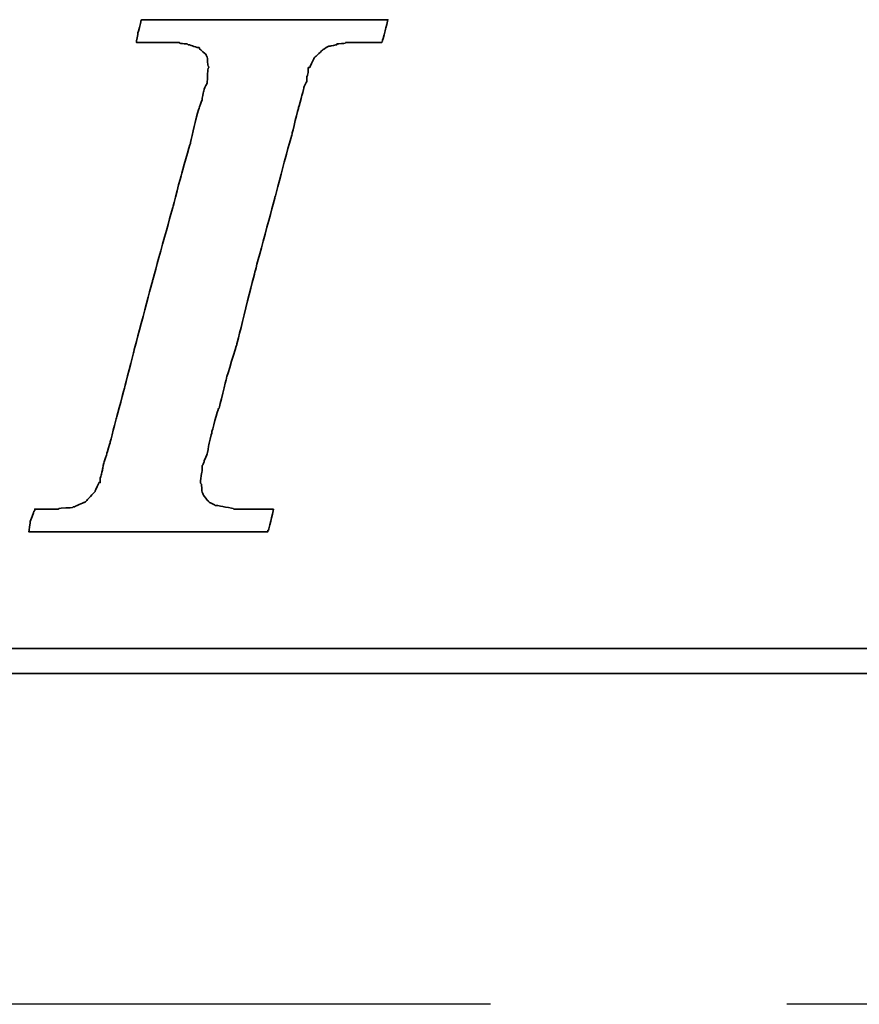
# Model space of a CAD drawing. Extents: x 732 to 1390, y 50 to 540.
# Tile 29 of 40: x 1270.53 to 1277.62, y 179.78 to 188.08. Entities that reach past the tile are written whole.
import ezdxf

# ---------------------------------------------------------------- set-up
doc = ezdxf.new("R2010")
doc.units = 0
doc.header["$MEASUREMENT"] = 0
doc.linetypes.add('CENTER', pattern=[2, 1.25, -0.25, 0.25, -0.25])
for name, color, linetype in [('CEN', 1, 'CENTER'), ('DIM', 4, 'CONTINUOUS'), ('layer 1', 7, 'CONTINUOUS')]:
    doc.layers.add(name, color=color, linetype=linetype)

# ---------------------------------------------------------------- blocks, each defined once
blk = doc.blocks.new('TBI MOTION logo(完整正式版)')
at = {"layer": 'layer 1', "color": 22, "lineweight": 35}
for points, knots in [([(-40.59125, -7.94375), (-40.59125, -7.94375), (-40.97375, -7.94375), (-40.97375, -7.94375), (-40.97375, -7.94375), (-40.97375, -7.94375), (-41.38125, -7.94375), (-41.38125, -7.94375), (-41.38125, -7.94375), (-41.38125, -7.94375), (-41.54875, -7.94375), (-41.54875, -7.94375), (-41.54875, -7.94375), (-41.54875, -7.94375), (-41.59875, -7.94375), (-41.59875, -7.94375), (-41.59875, -7.94375), (-41.59875, -7.94375), (-41.88375, -7.94375), (-41.88375, -7.94375), (-41.88375, -7.94375), (-41.88375, -7.94375), (-41.90875, -7.91875), (-41.90875, -7.91875), (-41.90875, -7.91875), (-41.90875, -7.91875), (-42.19875, -7.87125), (-42.19875, -7.87125), (-42.19875, -7.87125), (-42.19875, -7.87125), (-42.43875, -7.82375), (-42.43875, -7.82375), (-42.43875, -7.82375), (-42.43875, -7.82375), (-42.45875, -7.82375), (-42.45875, -7.82375), (-42.45875, -7.82375), (-42.45875, -7.82375), (-42.48625, -7.82375), (-42.48625, -7.82375), (-42.48625, -7.82375), (-42.48625, -7.82375), (-42.67625, -7.72375), (-42.67625, -7.72375), (-42.67625, -7.72375), (-42.67625, -7.72375), (-42.70125, -7.70375), (-42.70125, -7.70375), (-42.70125, -7.70375), (-42.70125, -7.70375), (-42.72375, -7.67875), (-42.72375, -7.67875), (-42.72375, -7.67875), (-42.72375, -7.67875), (-42.86875, -7.48875), (-42.86875, -7.48875), (-42.86875, -7.48875), (-42.86875, -7.48875), (-42.89375, -7.43875), (-42.89375, -7.43875), (-42.89375, -7.43875), (-42.89375, -7.43875), (-42.91875, -7.38875), (-42.91875, -7.38875), (-42.91875, -7.38875), (-42.91875, -7.38875), (-42.93875, -7.12875), (-42.93875, -7.12875), (-42.93875, -7.12875), (-42.93875, -7.12875), (-42.96375, -7.10375), (-42.96375, -7.10375), (-42.96375, -7.10375), (-42.96375, -7.10375), (-42.96375, -7.05375), (-42.96375, -7.05375), (-42.96375, -7.05375), (-42.96375, -7.05375), (-42.96375, -7.00875), (-42.96375, -7.00875), (-42.96375, -7.00875), (-42.96375, -7.00875), (-42.91875, -6.69625), (-42.91875, -6.69625), (-42.91875, -6.69625), (-42.91875, -6.69625), (-42.91875, -6.62375), (-42.91875, -6.62375), (-42.91875, -6.62375), (-42.91875, -6.62375), (-42.91875, -6.59625), (-42.91875, -6.59625), (-42.91875, -6.59625), (-42.91875, -6.59625), (-42.91875, -6.57375), (-42.91875, -6.57375), (-42.91875, -6.57375), (-42.91875, -6.57375), (-42.91875, -6.52875), (-42.91875, -6.52875), (-42.91875, -6.52875), (-42.91875, -6.52875), (-42.89375, -6.50375), (-42.89375, -6.50375), (-42.89375, -6.50375), (-42.89375, -6.50375), (-42.84375, -6.38375), (-42.84375, -6.38375), (-42.84375, -6.38375), (-42.84375, -6.38375), (-42.84375, -6.35875), (-42.84375, -6.35875), (-42.84375, -6.35875), (-42.84375, -6.35875), (-42.74625, -6.14375), (-42.74625, -6.14375), (-42.74625, -6.14375), (-42.74625, -6.14375), (-42.70125, -5.85375), (-42.70125, -5.85375), (-42.70125, -5.85375), (-42.70125, -5.85375), (-42.60375, -5.47125), (-42.60375, -5.47125), (-42.60375, -5.47125), (-42.60375, -5.47125), (-42.60375, -5.44875), (-42.60375, -5.44875), (-42.60375, -5.44875), (-42.60375, -5.44875), (-42.38875, -4.67875), (-42.38875, -4.67875), (-42.38875, -4.67875), (-42.38875, -4.67875), (-42.36375, -4.65375), (-42.36375, -4.65375), (-42.36375, -4.65375), (-42.36375, -4.65375), (-42.12375, -3.69625), (-42.12375, -3.69625), (-42.12375, -3.69625), (-42.12375, -3.69625), (-42.12375, -3.67374), (-42.12375, -3.67374), (-42.12375, -3.67374), (-42.12375, -3.67374), (-41.78875, -2.59374), (-41.78875, -2.59374), (-41.78875, -2.59374), (-41.78875, -2.59374), (-41.18875, -0.19375), (-41.18875, -0.19375), (-41.18875, -0.19375), (-41.18875, -0.19375), (-40.54375, 2.20624), (-40.54375, 2.20624), (-40.54375, 2.20624), (-40.54375, 2.20624), (-40.25375, 3.30875), (-40.25375, 3.30875), (-40.25375, 3.30875), (-40.25375, 3.30875), (-39.98875, 4.27125), (-39.98875, 4.27125), (-39.98875, 4.27125), (-39.98875, 4.27125), (-39.77375, 5.13125), (-39.77375, 5.13125), (-39.77375, 5.13125), (-39.77375, 5.13125), (-39.67875, 5.47125), (-39.67875, 5.47125), (-39.67875, 5.47125), (-39.67875, 5.47125), (-39.60375, 5.75625), (-39.60375, 5.75625), (-39.60375, 5.75625), (-39.60375, 5.75625), (-39.60375, 5.78125), (-39.60375, 5.78125), (-39.60375, 5.78125), (-39.60375, 5.78125), (-39.50875, 5.97125), (-39.50875, 5.97125), (-39.50875, 5.97125), (-39.50875, 5.97125), (-39.50875, 6.13875), (-39.50875, 6.13875), (-39.50875, 6.13875), (-39.50875, 6.13875), (-39.48625, 6.16625), (-39.48625, 6.16625), (-39.48625, 6.16625), (-39.48625, 6.16625), (-39.46125, 6.28625), (-39.46125, 6.28625), (-39.46125, 6.28625), (-39.46125, 6.28625), (-39.46125, 6.42625), (-39.46125, 6.42625), (-39.46125, 6.42625), (-39.46125, 6.42625), (-39.41375, 6.42625), (-39.41375, 6.42625), (-39.41375, 6.42625), (-39.41375, 6.42625), (-39.29375, 6.69125), (-39.29375, 6.69125), (-39.29375, 6.69125), (-39.29375, 6.69125), (-39.26875, 6.74125), (-39.26875, 6.74125), (-39.26875, 6.74125), (-39.26875, 6.74125), (-39.24375, 6.76625), (-39.24375, 6.76625), (-39.24375, 6.76625), (-39.24375, 6.76625), (-38.98375, 7.00624), (-38.98375, 7.00624), (-38.98375, 7.00624), (-38.98375, 7.00624), (-38.95625, 7.02624), (-38.95625, 7.02624), (-38.95625, 7.02624), (-38.95625, 7.02624), (-38.78875, 7.12624), (-38.78875, 7.12624), (-38.78875, 7.12624), (-38.78875, 7.12624), (-38.76375, 7.12624), (-38.76375, 7.12624), (-38.76375, 7.12624), (-38.76375, 7.12624), (-38.74375, 7.12624), (-38.74375, 7.12624), (-38.74375, 7.12624), (-38.74375, 7.12624), (-38.52875, 7.17125), (-38.52875, 7.17125), (-38.52875, 7.17125), (-38.52875, 7.17125), (-38.52875, 7.19624), (-38.52875, 7.19624), (-38.52875, 7.19624), (-38.52875, 7.19624), (-38.50375, 7.19624), (-38.50375, 7.19624), (-38.50375, 7.19624), (-38.50375, 7.19624), (-38.26125, 7.21875), (-38.26125, 7.21875), (-38.26125, 7.21875), (-38.26125, 7.21875), (-38.23875, 7.24624), (-38.23875, 7.24624), (-38.23875, 7.24624), (-38.23875, 7.24624), (-38.21625, 7.24624), (-38.21625, 7.24624), (-38.21625, 7.24624), (-38.21625, 7.24624), (-38.18875, 7.24624), (-38.18875, 7.24624), (-38.18875, 7.24624), (-38.18875, 7.24624), (-37.90375, 7.24624), (-37.90375, 7.24624), (-37.90375, 7.24624), (-37.90375, 7.24624), (-37.85375, 7.24624), (-37.85375, 7.24624), (-37.85375, 7.24624), (-37.85375, 7.24624), (-37.75875, 7.24624), (-37.75875, 7.24624), (-37.75875, 7.24624), (-37.75875, 7.24624), (-37.42375, 7.24624), (-37.42375, 7.24624), (-37.42375, 7.24624), (-37.42375, 7.24624), (-37.08875, 7.24624), (-37.08875, 7.24624), (-37.08875, 7.24624), (-37.08875, 7.24624), (-37.06375, 7.24624), (-37.06375, 7.24624), (-37.06375, 7.24624), (-37.06375, 7.24624), (-37.06375, 7.26624), (-37.06375, 7.26624), (-37.06375, 7.26624), (-37.06375, 7.26624), (-37.03875, 7.29125), (-37.03875, 7.29125), (-37.03875, 7.29125), (-37.03875, 7.29125), (-37.03875, 7.31625), (-37.03875, 7.31625), (-37.03875, 7.31625), (-37.03875, 7.31625), (-36.94125, 7.67625), (-36.94125, 7.67625), (-36.94125, 7.67625), (-36.94125, 7.67625), (-36.86875, 7.98625), (-36.86875, 7.98625), (-36.86875, 7.98625), (-36.86875, 7.98625), (-36.98875, 7.98625), (-36.98875, 7.98625), (-36.98875, 7.98625), (-36.98875, 7.98625), (-37.42375, 7.98625), (-37.42375, 7.98625), (-37.42375, 7.98625), (-37.42375, 7.98625), (-37.94875, 7.98625), (-37.94875, 7.98625), (-37.94875, 7.98625), (-37.94875, 7.98625), (-38.57375, 7.98625), (-38.57375, 7.98625), (-38.57375, 7.98625), (-38.57375, 7.98625), (-39.29375, 7.98625), (-39.29375, 7.98625), (-39.29375, 7.98625), (-39.29375, 7.98625), (-40.82875, 7.98625), (-40.82875, 7.98625), (-40.82875, 7.98625), (-40.82875, 7.98625), (-42.36375, 7.98625), (-42.36375, 7.98625), (-42.36375, 7.98625), (-42.36375, 7.98625), (-43.08375, 7.98625), (-43.08375, 7.98625), (-43.08375, 7.98625), (-43.08375, 7.98625), (-43.70875, 7.98625), (-43.70875, 7.98625), (-43.70875, 7.98625), (-43.70875, 7.98625), (-44.23375, 7.98625), (-44.23375, 7.98625), (-44.23375, 7.98625), (-44.23375, 7.98625), (-44.66875, 7.98625), (-44.66875, 7.98625), (-44.66875, 7.98625), (-44.66875, 7.98625), (-44.88375, 7.98625), (-44.88375, 7.98625), (-44.88375, 7.98625), (-44.88375, 7.98625), (-44.90875, 7.94125), (-44.90875, 7.94125), (-44.90875, 7.94125), (-44.90875, 7.94125), (-44.90875, 7.91625), (-44.90875, 7.91625), (-44.90875, 7.91625), (-44.90875, 7.91625), (-45.00375, 7.55625), (-45.00375, 7.55625), (-45.00375, 7.55625), (-45.00375, 7.55625), (-45.05375, 7.24624), (-45.05375, 7.24624), (-45.05375, 7.24624), (-45.05375, 7.24624), (-44.61875, 7.24624), (-44.61875, 7.24624), (-44.61875, 7.24624), (-44.61875, 7.24624), (-44.11375, 7.24624), (-44.11375, 7.24624), (-44.11375, 7.24624), (-44.11375, 7.24624), (-43.99375, 7.24624), (-43.99375, 7.24624), (-43.99375, 7.24624), (-43.99375, 7.24624), (-43.94625, 7.24624), (-43.94625, 7.24624), (-43.94625, 7.24624), (-43.94625, 7.24624), (-43.92374, 7.24624), (-43.92374, 7.24624), (-43.92374, 7.24624), (-43.92374, 7.24624), (-43.65875, 7.24624), (-43.65875, 7.24624), (-43.65875, 7.24624), (-43.65875, 7.24624), (-43.63875, 7.21875), (-43.63875, 7.21875), (-43.63875, 7.21875), (-43.63875, 7.21875), (-43.46875, 7.19624), (-43.46875, 7.19624), (-43.46875, 7.19624), (-43.46875, 7.19624), (-43.39875, 7.19624), (-43.39875, 7.19624), (-43.39875, 7.19624), (-43.39875, 7.19624), (-43.37125, 7.17125), (-43.37125, 7.17125), (-43.37125, 7.17125), (-43.37125, 7.17125), (-43.34875, 7.17125), (-43.34875, 7.17125), (-43.34875, 7.17125), (-43.34875, 7.17125), (-43.20375, 7.12624), (-43.20375, 7.12624), (-43.20375, 7.12624), (-43.20375, 7.12624), (-43.05875, 7.07624), (-43.05875, 7.07624), (-43.05875, 7.07624), (-43.05875, 7.07624), (-43.01375, 7.07624), (-43.01375, 7.07624), (-43.01375, 7.07624), (-43.01375, 7.07624), (-42.98875, 7.02624), (-42.98875, 7.02624), (-42.98875, 7.02624), (-42.98875, 7.02624), (-42.79875, 6.86125), (-42.79875, 6.86125), (-42.79875, 6.86125), (-42.79875, 6.86125), (-42.77375, 6.81125), (-42.77375, 6.81125), (-42.77375, 6.81125), (-42.77375, 6.81125), (-42.74625, 6.76625), (-42.74625, 6.76625), (-42.74625, 6.76625), (-42.74625, 6.76625), (-42.72375, 6.47625), (-42.72375, 6.47625), (-42.72375, 6.47625), (-42.72375, 6.47625), (-42.70125, 6.45124), (-42.70125, 6.45124), (-42.70125, 6.45124), (-42.70125, 6.45124), (-42.70125, 6.42625), (-42.70125, 6.42625), (-42.70125, 6.42625), (-42.70125, 6.42625), (-42.72375, 6.40625), (-42.72375, 6.40625), (-42.72375, 6.40625), (-42.72375, 6.40625), (-42.74625, 5.97125), (-42.74625, 5.97125), (-42.74625, 5.97125), (-42.74625, 5.97125), (-42.74625, 5.94625), (-42.74625, 5.94625), (-42.74625, 5.94625), (-42.74625, 5.94625), (-42.74625, 5.92625), (-42.74625, 5.92625), (-42.74625, 5.92625), (-42.74625, 5.92625), (-42.77375, 5.87625), (-42.77375, 5.87625), (-42.77375, 5.87625), (-42.77375, 5.87625), (-42.81875, 5.80625), (-42.81875, 5.80625), (-42.81875, 5.80625), (-42.81875, 5.80625), (-42.86875, 5.63625), (-42.86875, 5.63625), (-42.86875, 5.63625), (-42.86875, 5.63625), (-42.91875, 5.39625), (-42.91875, 5.39625), (-42.91875, 5.39625), (-42.91875, 5.39625), (-42.91875, 5.37124), (-42.91875, 5.37124), (-42.91875, 5.37124), (-42.91875, 5.37124), (-43.01375, 5.10874), (-43.01375, 5.10874), (-43.01375, 5.10874), (-43.01375, 5.10874), (-43.10875, 4.77124), (-43.10875, 4.77124), (-43.10875, 4.77124), (-43.10875, 4.77124), (-43.29875, 3.95625), (-43.29875, 3.95625), (-43.29875, 3.95625), (-43.29875, 3.95625), (-43.58875, 2.95125), (-43.58875, 2.95125), (-43.58875, 2.95125), (-43.58875, 2.95125), (-43.87375, 1.87125), (-43.87375, 1.87125), (-43.87375, 1.87125), (-43.87375, 1.87125), (-44.52625, -0.50374), (-44.52625, -0.50374), (-44.52625, -0.50374), (-44.52625, -0.50374), (-45.14875, -2.85375), (-45.14875, -2.85375), (-45.14875, -2.85375), (-45.14875, -2.85375), (-45.43375, -3.95875), (-45.43375, -3.95875), (-45.43375, -3.95875), (-45.43375, -3.95875), (-45.69875, -4.96875), (-45.69875, -4.96875), (-45.69875, -4.96875), (-45.69875, -4.96875), (-45.91375, -5.78375), (-45.91375, -5.78375), (-45.91375, -5.78375), (-45.91375, -5.78375), (-46.01375, -6.11875), (-46.01375, -6.11875), (-46.01375, -6.11875), (-46.01375, -6.11875), (-46.01375, -6.14375), (-46.01375, -6.14375), (-46.01375, -6.14375), (-46.01375, -6.14375), (-46.10875, -6.40875), (-46.10875, -6.40875), (-46.10875, -6.40875), (-46.10875, -6.40875), (-46.15375, -6.64875), (-46.15375, -6.64875), (-46.15375, -6.64875), (-46.15375, -6.64875), (-46.20375, -6.83875), (-46.20375, -6.83875), (-46.20375, -6.83875), (-46.20375, -6.83875), (-46.22875, -6.93375), (-46.22875, -6.93375), (-46.22875, -6.93375), (-46.22875, -6.93375), (-46.22875, -7.07875), (-46.22875, -7.07875), (-46.22875, -7.07875), (-46.22875, -7.07875), (-46.27375, -7.07875), (-46.27375, -7.07875), (-46.27375, -7.07875), (-46.27375, -7.07875), (-46.39375, -7.34375), (-46.39375, -7.34375), (-46.39375, -7.34375), (-46.39375, -7.34375), (-46.39375, -7.36875), (-46.39375, -7.36875), (-46.39375, -7.36875), (-46.39375, -7.36875), (-46.42125, -7.38875), (-46.42125, -7.38875), (-46.42125, -7.38875), (-46.42125, -7.38875), (-46.68375, -7.67875), (-46.68375, -7.67875), (-46.68375, -7.67875), (-46.68375, -7.67875), (-46.70875, -7.70375), (-46.70875, -7.70375), (-46.70875, -7.70375), (-46.70875, -7.70375), (-46.75375, -7.72375), (-46.75375, -7.72375), (-46.75375, -7.72375), (-46.75375, -7.72375), (-47.08875, -7.87125), (-47.08875, -7.87125), (-47.08875, -7.87125), (-47.08875, -7.87125), (-47.11625, -7.87125), (-47.11625, -7.87125), (-47.11625, -7.87125), (-47.11625, -7.87125), (-47.13875, -7.89375), (-47.13875, -7.89375), (-47.13875, -7.89375), (-47.13875, -7.89375), (-47.56875, -7.91875), (-47.56875, -7.91875), (-47.56875, -7.91875), (-47.56875, -7.91875), (-47.59625, -7.94375), (-47.59625, -7.94375), (-47.59625, -7.94375), (-47.59625, -7.94375), (-47.64375, -7.94375), (-47.64375, -7.94375), (-47.64375, -7.94375), (-47.64375, -7.94375), (-47.73625, -7.94375), (-47.73625, -7.94375), (-47.73625, -7.94375), (-47.73625, -7.94375), (-48.07375, -7.94375), (-48.07375, -7.94375), (-48.07375, -7.94375), (-48.07375, -7.94375), (-48.36125, -7.94375), (-48.36125, -7.94375), (-48.36125, -7.94375), (-48.36125, -7.94375), (-48.36125, -7.96625), (-48.36125, -7.96625), (-48.36125, -7.96625), (-48.36125, -7.96625), (-48.36125, -7.99125), (-48.36125, -7.99125), (-48.36125, -7.99125), (-48.36125, -7.99125), (-48.38875, -8.01375), (-48.38875, -8.01375), (-48.38875, -8.01375), (-48.38875, -8.01375), (-48.50875, -8.34875), (-48.50875, -8.34875), (-48.50875, -8.34875), (-48.50875, -8.34875), (-48.55375, -8.68625), (-48.55375, -8.68625), (-48.55375, -8.68625), (-48.55375, -8.68625), (-48.45875, -8.68625), (-48.45875, -8.68625), (-48.45875, -8.68625), (-48.45875, -8.68625), (-48.07375, -8.68625), (-48.07375, -8.68625), (-48.07375, -8.68625), (-48.07375, -8.68625), (-47.52375, -8.68625), (-47.52375, -8.68625), (-47.52375, -8.68625), (-47.52375, -8.68625), (-46.92375, -8.68625), (-46.92375, -8.68625), (-46.92375, -8.68625), (-46.92375, -8.68625), (-46.25375, -8.68625), (-46.25375, -8.68625), (-46.25375, -8.68625), (-46.25375, -8.68625), (-46.20375, -8.68625), (-46.20375, -8.68625), (-46.20375, -8.68625), (-46.20375, -8.68625), (-44.71375, -8.68625), (-44.71375, -8.68625), (-44.71375, -8.68625), (-44.71375, -8.68625), (-43.22875, -8.68625), (-43.22875, -8.68625), (-43.22875, -8.68625), (-43.22875, -8.68625), (-42.55875, -8.68625), (-42.55875, -8.68625), (-42.55875, -8.68625), (-42.55875, -8.68625), (-42.50875, -8.68625), (-42.50875, -8.68625), (-42.50875, -8.68625), (-42.50875, -8.68625), (-41.93375, -8.68625), (-41.93375, -8.68625), (-41.93375, -8.68625), (-41.93375, -8.68625), (-41.38125, -8.68625), (-41.38125, -8.68625), (-41.38125, -8.68625), (-41.38125, -8.68625), (-40.97375, -8.68625), (-40.97375, -8.68625), (-40.97375, -8.68625), (-40.97375, -8.68625), (-40.78125, -8.68625), (-40.78125, -8.68625), (-40.78125, -8.68625), (-40.78125, -8.68625), (-40.78125, -8.63875), (-40.78125, -8.63875), (-40.78125, -8.63875), (-40.78125, -8.63875), (-40.75875, -8.63875), (-40.75875, -8.63875), (-40.75875, -8.63875), (-40.75875, -8.63875), (-40.66375, -8.27875), (-40.66375, -8.27875), (-40.66375, -8.27875), (-40.66375, -8.27875), (-40.59125, -7.94375), (-40.59125, -7.94375)], [0, 0, 0, 0, 0.00558659, 0.00558659, 0.00558659, 0.0055866, 0.01117318, 0.01117318, 0.01117318, 0.01117319, 0.01675978, 0.01675978, 0.01675978, 0.01675979, 0.02234637, 0.02234637, 0.02234637, 0.02234638, 0.02793296, 0.02793296, 0.02793296, 0.02793297, 0.03351955, 0.03351955, 0.03351955, 0.03351956, 0.03910615, 0.03910615, 0.03910615, 0.03910616, 0.04469274, 0.04469274, 0.04469274, 0.04469275, 0.05027933, 0.05027933, 0.05027933, 0.05027934, 0.05586592, 0.05586592, 0.05586592, 0.05586593, 0.06145251, 0.06145251, 0.06145251, 0.06145252, 0.06703911, 0.06703911, 0.06703911, 0.06703912, 0.0726257, 0.0726257, 0.0726257, 0.07262571, 0.07821229, 0.07821229, 0.07821229, 0.0782123, 0.08379888, 0.08379888, 0.08379888, 0.08379889, 0.08938547, 0.08938547, 0.08938547, 0.08938548, 0.09497207, 0.09497207, 0.09497207, 0.09497208, 0.10055866, 0.10055866, 0.10055866, 0.10055867, 0.10614525, 0.10614525, 0.10614525, 0.10614526, 0.11173184, 0.11173184, 0.11173184, 0.11173185, 0.11731844, 0.11731844, 0.11731844, 0.11731845, 0.12290503, 0.12290503, 0.12290503, 0.12290504, 0.12849162, 0.12849162, 0.12849162, 0.12849163, 0.13407821, 0.13407821, 0.13407821, 0.13407822, 0.1396648, 0.1396648, 0.1396648, 0.13966481, 0.1452514, 0.1452514, 0.1452514, 0.14525141, 0.15083799, 0.15083799, 0.15083799, 0.150838, 0.15642458, 0.15642458, 0.15642458, 0.15642459, 0.16201117, 0.16201117, 0.16201117, 0.16201118, 0.16759777, 0.16759777, 0.16759777, 0.16759778, 0.17318436, 0.17318436, 0.17318436, 0.17318437, 0.17877095, 0.17877095, 0.17877095, 0.17877096, 0.18435754, 0.18435754, 0.18435754, 0.18435755, 0.18994413, 0.18994413, 0.18994413, 0.18994414, 0.19553073, 0.19553073, 0.19553073, 0.19553074, 0.20111732, 0.20111732, 0.20111732, 0.20111733, 0.20670391, 0.20670391, 0.20670391, 0.20670392, 0.2122905, 0.2122905, 0.2122905, 0.21229051, 0.21787709, 0.21787709, 0.21787709, 0.2178771, 0.22346369, 0.22346369, 0.22346369, 0.2234637, 0.22905028, 0.22905028, 0.22905028, 0.22905029, 0.23463687, 0.23463687, 0.23463687, 0.23463688, 0.24022346, 0.24022346, 0.24022346, 0.24022347, 0.24581006, 0.24581006, 0.24581006, 0.24581007, 0.25139665, 0.25139665, 0.25139665, 0.25139666, 0.25698324, 0.25698324, 0.25698324, 0.25698325, 0.26256983, 0.26256983, 0.26256983, 0.26256984, 0.26815642, 0.26815642, 0.26815642, 0.26815643, 0.27374302, 0.27374302, 0.27374302, 0.27374303, 0.27932961, 0.27932961, 0.27932961, 0.27932962, 0.2849162, 0.2849162, 0.2849162, 0.28491621, 0.29050279, 0.29050279, 0.29050279, 0.2905028, 0.29608939, 0.29608939, 0.29608939, 0.2960894, 0.30167598, 0.30167598, 0.30167598, 0.30167599, 0.30726257, 0.30726257, 0.30726257, 0.30726258, 0.31284916, 0.31284916, 0.31284916, 0.31284917, 0.31843575, 0.31843575, 0.31843575, 0.31843576, 0.32402235, 0.32402235, 0.32402235, 0.32402236, 0.32960894, 0.32960894, 0.32960894, 0.32960895, 0.33519553, 0.33519553, 0.33519553, 0.33519554, 0.34078212, 0.34078212, 0.34078212, 0.34078213, 0.34636872, 0.34636872, 0.34636872, 0.34636873, 0.35195531, 0.35195531, 0.35195531, 0.35195532, 0.3575419, 0.3575419, 0.3575419, 0.35754191, 0.36312849, 0.36312849, 0.36312849, 0.3631285, 0.36871508, 0.36871508, 0.36871508, 0.36871509, 0.37430168, 0.37430168, 0.37430168, 0.37430169, 0.37988827, 0.37988827, 0.37988827, 0.37988828, 0.38547486, 0.38547486, 0.38547486, 0.38547487, 0.39106145, 0.39106145, 0.39106145, 0.39106146, 0.39664804, 0.39664804, 0.39664804, 0.39664805, 0.40223464, 0.40223464, 0.40223464, 0.40223465, 0.40782123, 0.40782123, 0.40782123, 0.40782124, 0.41340782, 0.41340782, 0.41340782, 0.41340783, 0.41899441, 0.41899441, 0.41899441, 0.41899442, 0.42458101, 0.42458101, 0.42458101, 0.42458102, 0.4301676, 0.4301676, 0.4301676, 0.43016761, 0.43575419, 0.43575419, 0.43575419, 0.4357542, 0.44134078, 0.44134078, 0.44134078, 0.44134079, 0.44692737, 0.44692737, 0.44692737, 0.44692738, 0.45251397, 0.45251397, 0.45251397, 0.45251398, 0.45810056, 0.45810056, 0.45810056, 0.45810057, 0.46368715, 0.46368715, 0.46368715, 0.46368716, 0.46927374, 0.46927374, 0.46927374, 0.46927375, 0.47486034, 0.47486034, 0.47486034, 0.47486035, 0.48044693, 0.48044693, 0.48044693, 0.48044694, 0.48603352, 0.48603352, 0.48603352, 0.48603353, 0.49162011, 0.49162011, 0.49162011, 0.49162012, 0.4972067, 0.4972067, 0.4972067, 0.49720671, 0.5027933, 0.5027933, 0.5027933, 0.50279331, 0.50837989, 0.50837989, 0.50837989, 0.5083799, 0.51396648, 0.51396648, 0.51396648, 0.51396649, 0.51955307, 0.51955307, 0.51955307, 0.51955308, 0.52513966, 0.52513966, 0.52513966, 0.52513967, 0.53072626, 0.53072626, 0.53072626, 0.53072627, 0.53631285, 0.53631285, 0.53631285, 0.53631286, 0.54189944, 0.54189944, 0.54189944, 0.54189945, 0.54748603, 0.54748603, 0.54748603, 0.54748604, 0.55307263, 0.55307263, 0.55307263, 0.55307264, 0.55865922, 0.55865922, 0.55865922, 0.55865923, 0.56424581, 0.56424581, 0.56424581, 0.56424582, 0.5698324, 0.5698324, 0.5698324, 0.56983241, 0.57541899, 0.57541899, 0.57541899, 0.575419, 0.58100559, 0.58100559, 0.58100559, 0.5810056, 0.58659218, 0.58659218, 0.58659218, 0.58659219, 0.59217877, 0.59217877, 0.59217877, 0.59217878, 0.59776536, 0.59776536, 0.59776536, 0.59776537, 0.60335196, 0.60335196, 0.60335196, 0.60335197, 0.60893855, 0.60893855, 0.60893855, 0.60893856, 0.61452514, 0.61452514, 0.61452514, 0.61452515, 0.62011173, 0.62011173, 0.62011173, 0.62011174, 0.62569832, 0.62569832, 0.62569832, 0.62569833, 0.63128492, 0.63128492, 0.63128492, 0.63128493, 0.63687151, 0.63687151, 0.63687151, 0.63687152, 0.6424581, 0.6424581, 0.6424581, 0.64245811, 0.64804469, 0.64804469, 0.64804469, 0.6480447, 0.65363128, 0.65363128, 0.65363128, 0.65363129, 0.65921788, 0.65921788, 0.65921788, 0.65921789, 0.66480447, 0.66480447, 0.66480447, 0.66480448, 0.67039106, 0.67039106, 0.67039106, 0.67039107, 0.67597765, 0.67597765, 0.67597765, 0.67597766, 0.68156425, 0.68156425, 0.68156425, 0.68156426, 0.68715084, 0.68715084, 0.68715084, 0.68715085, 0.69273743, 0.69273743, 0.69273743, 0.69273744, 0.69832402, 0.69832402, 0.69832402, 0.69832403, 0.70391061, 0.70391061, 0.70391061, 0.70391062, 0.70949721, 0.70949721, 0.70949721, 0.70949722, 0.7150838, 0.7150838, 0.7150838, 0.71508381, 0.72067039, 0.72067039, 0.72067039, 0.7206704, 0.72625698, 0.72625698, 0.72625698, 0.72625699, 0.73184358, 0.73184358, 0.73184358, 0.73184359, 0.73743017, 0.73743017, 0.73743017, 0.73743018, 0.74301676, 0.74301676, 0.74301676, 0.74301677, 0.74860335, 0.74860335, 0.74860335, 0.74860336, 0.75418994, 0.75418994, 0.75418994, 0.75418995, 0.75977654, 0.75977654, 0.75977654, 0.75977655, 0.76536313, 0.76536313, 0.76536313, 0.76536314, 0.77094972, 0.77094972, 0.77094972, 0.77094973, 0.77653631, 0.77653631, 0.77653631, 0.77653632, 0.78212291, 0.78212291, 0.78212291, 0.78212292, 0.7877095, 0.7877095, 0.7877095, 0.78770951, 0.79329609, 0.79329609, 0.79329609, 0.7932961, 0.79888268, 0.79888268, 0.79888268, 0.79888269, 0.80446927, 0.80446927, 0.80446927, 0.80446928, 0.81005587, 0.81005587, 0.81005587, 0.81005588, 0.81564246, 0.81564246, 0.81564246, 0.81564247, 0.82122905, 0.82122905, 0.82122905, 0.82122906, 0.82681564, 0.82681564, 0.82681564, 0.82681565, 0.83240223, 0.83240223, 0.83240223, 0.83240224, 0.83798883, 0.83798883, 0.83798883, 0.83798884, 0.84357542, 0.84357542, 0.84357542, 0.84357543, 0.84916201, 0.84916201, 0.84916201, 0.84916202, 0.8547486, 0.8547486, 0.8547486, 0.85474861, 0.8603352, 0.8603352, 0.8603352, 0.86033521, 0.86592179, 0.86592179, 0.86592179, 0.8659218, 0.87150838, 0.87150838, 0.87150838, 0.87150839, 0.87709497, 0.87709497, 0.87709497, 0.87709498, 0.88268156, 0.88268156, 0.88268156, 0.88268157, 0.88826816, 0.88826816, 0.88826816, 0.88826817, 0.89385475, 0.89385475, 0.89385475, 0.89385476, 0.89944134, 0.89944134, 0.89944134, 0.89944135, 0.90502793, 0.90502793, 0.90502793, 0.90502794, 0.91061453, 0.91061453, 0.91061453, 0.91061454, 0.91620112, 0.91620112, 0.91620112, 0.91620113, 0.92178771, 0.92178771, 0.92178771, 0.92178772, 0.9273743, 0.9273743, 0.9273743, 0.92737431, 0.93296089, 0.93296089, 0.93296089, 0.9329609, 0.93854749, 0.93854749, 0.93854749, 0.9385475, 0.94413408, 0.94413408, 0.94413408, 0.94413409, 0.94972067, 0.94972067, 0.94972067, 0.94972068, 0.95530726, 0.95530726, 0.95530726, 0.95530727, 0.96089385, 0.96089385, 0.96089385, 0.96089386, 0.96648045, 0.96648045, 0.96648045, 0.96648046, 0.97206704, 0.97206704, 0.97206704, 0.97206705, 0.97765363, 0.97765363, 0.97765363, 0.97765364, 0.98324022, 0.98324022, 0.98324022, 0.98324023, 0.98882682, 0.98882682, 0.98882682, 0.98882683, 0.99441341, 0.99441341, 0.99441341, 0.99441342, 1, 1, 1, 1]), ([(75.90875, -9.47875), (75.90875, -9.47875), (75.90875, -12.28625), (75.90875, -12.28625), (75.90875, -12.28625), (75.90875, -12.28625), (75.90875, -12.47875), (75.90875, -12.47875), (75.90875, -12.47875), (75.90875, -12.47875), (75.71625, -12.47875), (75.71625, -12.47875), (75.71625, -12.47875), (75.71625, -12.47875), (-88.32875, -12.47875), (-88.32875, -12.47875), (-88.32875, -12.47875), (-88.32875, -12.47875), (-88.32875, -13.29375), (-88.32875, -13.29375), (-88.32875, -13.29375), (-88.32875, -13.29375), (82.89125, -13.29375), (82.89125, -13.29375), (82.89125, -13.29375), (82.89125, -13.29375), (75.90875, -9.47875), (75.90875, -9.47875)], [0, 0, 0, 0, 0.14285714, 0.14285714, 0.14285714, 0.14285715, 0.28571429, 0.28571429, 0.28571429, 0.2857143, 0.42857143, 0.42857143, 0.42857143, 0.42857144, 0.57142857, 0.57142857, 0.57142857, 0.57142858, 0.71428571, 0.71428571, 0.71428571, 0.71428572, 0.85714286, 0.85714286, 0.85714286, 0.85714287, 1, 1, 1, 1])]:
    blk.add_open_spline(points, degree=3, knots=knots, dxfattribs=at)

msp = doc.modelspace()

# ---------------------------------------------------------------- linework, layer by layer
at = {"layer": 'CEN', "color": 7, "linetype": 'CENTER', "ltscale": 10}
msp.add_line((1374.5072, 179.7752), (1214.0592, 179.7752), dxfattribs=at)

# ---------------------------------------------------------------- block references
at = {"layer": 'DIM', "xscale": 0.2591999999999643, "yscale": 0.2591999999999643, "zscale": 0.2591999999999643}
msp.add_blockref('TBI MOTION logo(完整正式版)', (1283.1964, 186.0122), dxfattribs=at)

doc.saveas('drawing.dxf')
